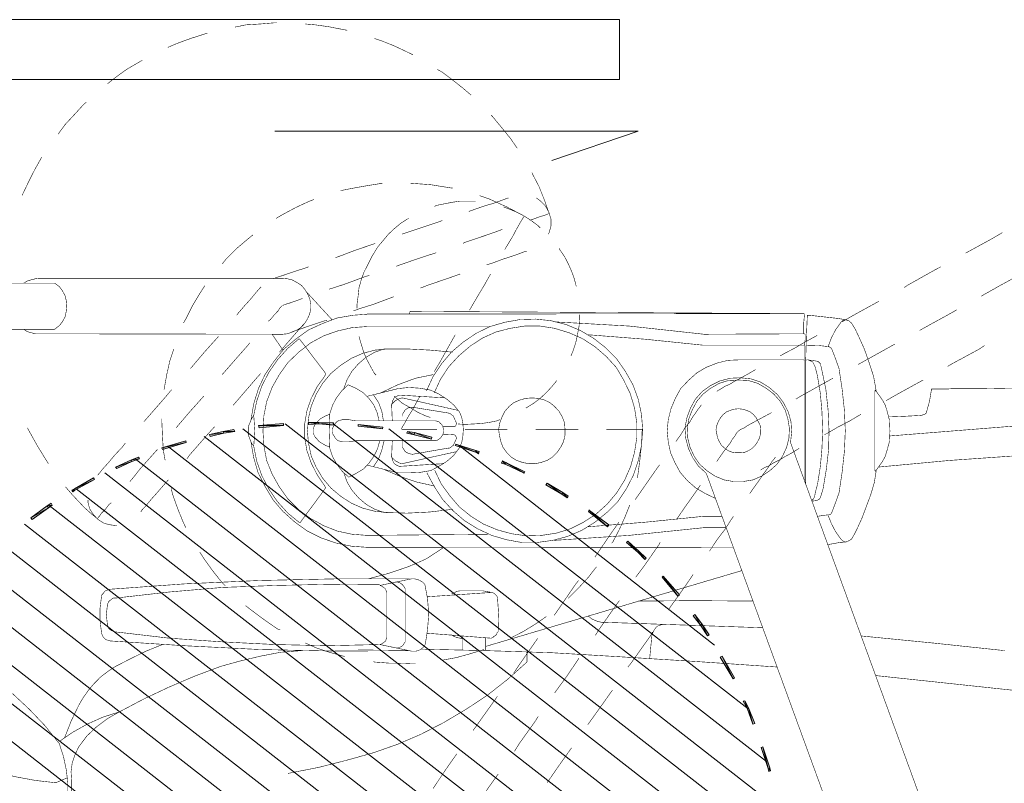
# Model space of a CAD drawing. Header units: centimetres. Extents: x 690840 to 714026, y 27673 to 40762.
# Tile 18 of 162: x 694280 to 694385, y 38391 to 38472. Entities that reach past the tile are written whole.
import ezdxf

# ---------------------------------------------------------------- set-up
doc = ezdxf.new("R2010")
doc.units = ezdxf.units.CM
doc.layers.add('H', color=7, linetype='Continuous')
doc.layers.add('Przekrojowa', color=253, linetype='Continuous', lineweight=25)
doc.layers.add('S3_drzwi_istniejące', color=7, linetype='Continuous', lineweight=0)

# ---------------------------------------------------------------- blocks, each defined once
blk = doc.blocks.new('zw$EDF5')
at = {"layer": 'H', "linetype": 'Continuous', "lineweight": 0}
for points in [[(52.03, 189.23), (50.75, 190.96), (50.92, 191.08), (52.2, 189.35), (52.48, 188.94), (52.32, 188.82)], [(53.88, 186.39), (53.71, 186.63), (53.88, 186.75), (54.05, 186.46), (55.2, 184.44), (55.03, 184.32)], [(56.94, 180.33), (56.19, 181.96), (56.36, 182.06), (57.1, 180.4), (57.39, 179.66), (57.22, 179.54)], [(58.96, 174.56), (58.21, 177.11), (58.38, 177.18), (59.12, 174.63)], [(59.94, 170.59), (59.58, 172.03), (59.82, 172.08), (60.35, 169.48), (60.11, 169.43)], [(60.73, 164.24), (60.52, 166.83), (60.73, 166.88), (60.98, 164.24)], [(60.81, 158.92), (60.93, 160.49), (60.86, 161.57), (61.1, 161.57), (61.1, 160.49), (61.02, 158.92)], [(60.57, 153.68), (60.4, 153.73), (60.69, 156.32), (60.86, 156.32)], [(59.77, 150.38), (59.94, 151.13), (60.11, 151.08), (59.99, 150.31), (59.53, 148.48), (59.29, 148.53)], [(57.92, 143.86), (58.6, 145.98), (58.79, 145.93), (58.09, 143.79), (57.97, 143.45), (57.73, 143.5)], [(56.65, 140.69), (56.77, 141.07), (56.98, 140.98), (56.81, 140.62), (55.83, 138.6), (55.66, 138.67)], [(53.47, 134.68), (54.46, 136.36), (54.63, 136.24), (53.64, 134.56), (53.23, 133.98), (53.06, 134.1)], [(50.01, 129.82), (51.62, 131.86), (51.74, 131.74), (50.18, 129.65)], [(47.29, 126.59), (48.32, 127.8), (48.44, 127.63), (47.41, 126.47), (46.66, 125.73), (46.54, 125.85)], [(42.62, 122.31), (44.64, 124), (44.74, 123.88), (42.79, 122.14)], [(39.57, 119.95), (40.53, 120.7), (40.65, 120.53), (39.66, 119.79), (38.51, 119.04), (38.39, 119.21)], [(33.84, 116.49), (36.15, 117.81), (36.27, 117.65), (33.96, 116.32)], [(30.72, 115), (31.49, 115.39), (31.53, 115.22), (30.79, 114.81), (29.1, 114.18), (29.06, 114.35)], [(24.32, 112.74), (26.58, 113.48), (26.63, 113.32), (24.37, 112.57), (24.08, 112.5), (24.03, 112.69)]]:
    blk.add_hatch(color=8, dxfattribs=at).paths.add_polyline_path(points)
at = {"layer": 'H', "color": 8, "lineweight": 0}
for p, q in [((35.84, 204.24), (-35.67, 112.4)), ((38.56, 202.58), (-35.26, 107.78)), ((41.16, 200.73), (-34.18, 103.98)), ((43.63, 198.75), (-32.74, 100.69)), ((45.94, 196.57), (-30.93, 97.85)), ((48.2, 194.26), (-28.86, 95.32)), ((50.27, 191.78), (-26.55, 93.18)), ((52.24, 189.13), (-23.96, 91.28)), ((54.02, 186.29), (-21.12, 89.77)), ((55.71, 183.24), (-18.02, 88.61)), ((57.2, 179.99), (-14.6, 87.82)), ((58.47, 176.48), (-10.8, 87.53)), ((59.58, 172.68), (-6.52, 87.87)), ((60.37, 168.57), (15.59, 111.08)), ((60.9, 164.07), (20.09, 111.7)), ((60.95, 158.99), (25.06, 112.93)), ((60.37, 153.05), (30.64, 114.88)), ((58.6, 145.6), (37.4, 118.46))]:
    blk.add_line(p, q, dxfattribs=at)
at = {"layer": 'H', "color": 8, "lineweight": 0, "const_width": 0.0573}
for points in [[(75.86, 188.56), (75.86, 220.11)], [(70.96, 188.56), (70.96, 218.58)], [(24.58, 196.85), (23.96, 194.79), (23.43, 192.69), (23.04, 190.58)], [(26.96, 188.07), (28.86, 189.59), (30.6, 191.25), (32.28, 193.05)], [(60.49, 191.44), (60.33, 191.37), (58.55, 190.38), (56.69, 189.23)], [(70.96, 191.83), (70.72, 191.49), (70.6, 191.08)], [(76.2, 191.08), (76.08, 191.49), (75.86, 191.83)], [(85.32, 191.95), (85.2, 191.95)], [(87.92, 190.67), (86.64, 191.32), (85.32, 191.95)], [(23.04, 190.58), (22.8, 188.44), (23.33, 187.21)], [(70.6, 191.08), (70.48, 190.62)], [(70.48, 190.62), (70.48, 190.22)], [(76.37, 190.22), (76.32, 190.62), (76.2, 191.08)], [(89.24, 189.93), (87.92, 190.67)], [(70.48, 190.22), (70.43, 164.31)], [(76.37, 190.22), (76.37, 164.31)], [(70.96, 188.56), (71.34, 188.07)], [(75.05, 187.74), (75.5, 188.07), (75.86, 188.56)], [(22.8, 187.16), (24.2, 187.33)], [(24.2, 187.33), (25.57, 187.62)], [(25.57, 187.62), (26.96, 188.07)], [(27.18, 188.07), (28.17, 186.63), (29.03, 185.09), (29.78, 183.41), (30.31, 181.72)], [(27.59, 187.5), (29.32, 186.82)], [(54.22, 187.4), (53.4, 186.7), (52, 185.38), (51.38, 184.68), (50.85, 184.03)], [(71.34, 188.07), (71.75, 187.74), (72.28, 187.45), (72.86, 187.33), (73.44, 187.28), (74.01, 187.33)], [(74.01, 187.33), (74.52, 187.45)], [(74.52, 187.45), (75.05, 187.74)], [(94.84, 185.48), (93.76, 186.46), (92.7, 187.45), (91.67, 188.2)], [(-0.87, 186.75), (22.97, 186.75)], [(-0.7, 187.16), (22.8, 187.16)], [(25.74, 186.41), (24.87, 186.7), (23.96, 186.82), (22.97, 186.75)], [(26.6, 186.01), (25.74, 186.41)], [(29.32, 186.82), (31.01, 186.01), (31.8, 185.55), (32.62, 184.97), (33.31, 184.39), (34.01, 183.7)], [(27.76, 185.14), (26.6, 186.01)], [(28.74, 184.11), (27.76, 185.14)], [(95.08, 185.19), (94.84, 185.48)], [(30.31, 181.72), (29.61, 182.95), (28.74, 184.11)], [(51.26, 184.44), (50.75, 183.94)], [(51.91, 184.85), (51.26, 184.44)], [(52.58, 185.02), (51.91, 184.85)], [(52.82, 185.02), (52.58, 185.02)], [(34.01, 183.7), (34.59, 182.95)], [(38.1, 183.24), (37.98, 183.07), (37.93, 182.88)], [(38.22, 183.36), (38.1, 183.24)], [(38.73, 183.58), (38.56, 183.53), (38.39, 183.46), (38.22, 183.36)], [(42.6, 183.58), (41.32, 183.74), (40, 183.74), (38.73, 183.58)], [(41.73, 182.95), (40.65, 183.07), (39.54, 182.95)], [(42.77, 183.53), (42.6, 183.58)], [(42.89, 183.41), (42.77, 183.53)], [(43.06, 183.29), (42.89, 183.41)], [(43.18, 183.17), (43.06, 183.29)], [(43.35, 182.66), (43.3, 182.83), (43.25, 183), (43.18, 183.17)], [(50.34, 183.29), (50.18, 182.59)], [(50.75, 183.94), (50.34, 183.29)], [(50.85, 184.03), (51.09, 183.82)], [(51.09, 183.82), (51.43, 183.58)], [(51.43, 183.58), (51.84, 183.17), (52.36, 182.78), (52.53, 182.54)], [(55.66, 183.82), (55.47, 183.99)], [(56.17, 183.41), (55.66, 183.82)], [(56.81, 182.83), (56.17, 183.41)], [(34.59, 182.95), (35.09, 182.21)], [(35.09, 182.21), (35.96, 180.52)], [(37.93, 182.88), (37.86, 182.66), (37.35, 174.75)], [(38.92, 182.42), (38.85, 182.25), (38.8, 182.08), (38.8, 181.92)], [(38.97, 182.54), (38.92, 182.42)], [(39.09, 182.71), (38.97, 182.54)], [(39.21, 182.83), (39.09, 182.71)], [(39.54, 182.95), (39.38, 182.88), (39.21, 182.83)], [(41.9, 182.88), (41.73, 182.95)], [(42.14, 182.71), (42.02, 182.83), (41.9, 182.88)], [(42.26, 182.54), (42.14, 182.71)], [(42.38, 182.42), (42.26, 182.54)], [(42.43, 182.25), (42.38, 182.42)], [(43.06, 176.36), (42.43, 181.92), (42.43, 182.08), (42.43, 182.25)], [(44.45, 158.83), (44.28, 166.79), (43.92, 174.75), (43.35, 182.66)], [(50.18, 182.59), (50.1, 181.96)], [(58.88, 181.05), (58.43, 181.39), (57.56, 182.21), (56.81, 182.83)], [(99.53, 179.25), (99.29, 179.66), (98.55, 180.93), (97.68, 182.13), (97.03, 182.95)], [(34.11, 173.71), (32.95, 176.43), (31.7, 179.08), (30.31, 181.72)], [(38.8, 181.92), (38.15, 176.36)], [(35.96, 180.52), (36.78, 178.84)], [(54.79, 180.57), (55.18, 180.23)], [(55.18, 180.23), (56.12, 179.49), (58.02, 177.8)], [(51.55, 179.41), (51.72, 179.32), (52.24, 178.84), (52.87, 178.33), (53.64, 177.64)], [(61.53, 178.74), (61.14, 179.08)], [(36.78, 178.84), (37.48, 177.11)], [(58.02, 177.8), (58.19, 177.64)], [(63.84, 176.72), (61.53, 178.74)], [(53.64, 177.64), (54.51, 176.89), (54.96, 176.48)], [(58.07, 177.01), (57.03, 176.82)], [(61.31, 177.18), (59.7, 177.11), (58.07, 177.01)], [(61.48, 177.18), (61.31, 177.18)], [(68.87, 175.9), (67.66, 176.31), (66.15, 176.65), (64.54, 176.94)], [(38.15, 176.36), (37.76, 170.76), (37.48, 165.18), (37.35, 159.57), (37.48, 154.02)], [(43.83, 154.02), (43.87, 159.57), (43.75, 165.18), (43.54, 170.76), (43.06, 176.36)], [(53.4, 176.02), (51.91, 175.49)], [(54.1, 176.19), (53.4, 176.02)], [(64.54, 176.14), (63.84, 176.72)], [(101.31, 175.57), (100.9, 176.53)], [(37.35, 174.75), (36.95, 166.79), (36.78, 158.83)], [(50.51, 174.92), (49.89, 174.63)], [(51.91, 175.49), (50.51, 174.92)], [(60.49, 175.66), (62.18, 174.22), (63.84, 172.73)], [(72.04, 174.63), (71.63, 174.87)], [(101.84, 174.12), (101.31, 175.57)], [(35.74, 168.81), (35.17, 170.88), (34.11, 173.71)], [(57.2, 174.51), (57.61, 174.22)], [(57.61, 174.22), (59.92, 172.2)], [(68.58, 172.61), (66.8, 174.12)], [(74.76, 173.14), (73.44, 173.93), (72.04, 174.63)], [(102.3, 172.68), (101.84, 174.12)], [(47.29, 173.14), (46.47, 172.61), (45.27, 171.74), (44.04, 170.76), (43.71, 170.42)], [(69.68, 171.62), (68.58, 172.61)], [(75.58, 172.61), (74.76, 173.14)], [(102.42, 172.32), (102.3, 172.68)], [(59.92, 172.2), (60.61, 171.57)], [(70.19, 171.16), (69.68, 171.62)], [(66.15, 170.76), (66.34, 170.59)], [(66.34, 170.59), (68.24, 168.93), (69.11, 168.16)], [(80.48, 168.11), (79.5, 169.27), (78.39, 170.37), (77.89, 170.76)], [(62.88, 169.6), (64.61, 168.11), (65.76, 167.12)], [(36.66, 164.53), (36.25, 166.67), (35.74, 168.81)], [(75.38, 166.71), (75.1, 166.96), (74.71, 167.29), (74.13, 167.77), (73.44, 168.4), (72.62, 169.1), (72.45, 169.22)], [(103.5, 164.94), (103.5, 165.27), (103.38, 166.71), (103.29, 168.23), (103.05, 169.39)], [(41.61, 168.28), (40.94, 167.41), (40, 166.14)], [(57.32, 167.41), (55.76, 166.96), (54.27, 166.21), (52.82, 165.34)], [(58.55, 167.41), (56.91, 167.08)], [(58.93, 167.7), (57.32, 167.41)], [(61.82, 167.41), (61.43, 167.65), (61.02, 167.82), (60.61, 167.99), (60.16, 167.99), (59.75, 167.99), (59.29, 167.82), (58.88, 167.65), (58.55, 167.41)], [(58.55, 167.41), (60.16, 167.29)], [(60.16, 167.29), (61.82, 167.41)], [(72.57, 155.17), (72.45, 156.85), (72.16, 158.54), (71.58, 160.08), (70.89, 161.59), (69.9, 162.96), (68.82, 164.24), (67.54, 165.27), (66.15, 166.21), (64.66, 166.91), (63.05, 167.41), (61.36, 167.7)], [(69.97, 162.58), (68.94, 163.78), (67.71, 164.89), (66.39, 165.8), (64.94, 166.55), (63.38, 167.08), (61.82, 167.41)], [(69.11, 168.16), (69.52, 167.82)], [(80.99, 167.49), (80.48, 168.11)], [(55.42, 166.55), (53.98, 165.8), (52.65, 164.89), (51.43, 163.78), (50.39, 162.51)], [(56.91, 167.08), (55.42, 166.55)], [(58.6, 166.33), (57.03, 166.04)], [(60.16, 166.43), (58.6, 166.33)], [(61.77, 166.33), (60.16, 166.43)], [(64.78, 165.46), (63.26, 166.04), (61.77, 166.33)], [(65.76, 167.12), (66.27, 166.67)], [(75.46, 166.62), (75.38, 166.71)], [(40, 166.14), (39.14, 164.89), (39.02, 164.6)], [(52.82, 165.34), (51.62, 164.31), (50.47, 163.03), (49.53, 161.71)], [(55.59, 165.46), (54.22, 164.69), (52.94, 163.78)], [(57.03, 166.04), (55.59, 165.46)], [(70.26, 159.98), (69.52, 161.35), (68.53, 162.63), (67.42, 163.78), (66.15, 164.69), (64.78, 165.46)], [(70.43, 165.46), (68.75, 164.31)], [(71.82, 165.85), (71.99, 165.63), (72.5, 165.22), (72.91, 164.82)], [(76.37, 165.22), (76.32, 165.34)], [(36.83, 162.34), (36.66, 164.53)], [(68.53, 164.69), (68.7, 164.53), (69.52, 163.83), (70.19, 163.25)], [(70.43, 164.36), (70.48, 163.83), (70.67, 163.32), (70.89, 162.79), (71.18, 162.34), (71.58, 162), (72.04, 161.71), (72.57, 161.47), (73.15, 161.35)], [(72.91, 164.82), (73.27, 164.6), (73.44, 164.41)], [(73.48, 164.36), (73.6, 164.07), (73.72, 163.66), (73.89, 163.16), (74.13, 162.51), (74.23, 162.22)], [(76.32, 163.83), (76.37, 164.36)], [(77.6, 161.59), (77.52, 161.76), (77.19, 162.79), (76.9, 163.66), (76.66, 164.36), (76.49, 164.89), (76.37, 165.22)], [(83.13, 164.36), (82.72, 165.06)], [(84.52, 161.59), (83.88, 162.96), (83.13, 164.36)], [(23.79, 163.78), (24.42, 160.56), (25.23, 157.38), (25.98, 154.71)], [(52.94, 163.78), (51.79, 162.63)], [(70.19, 163.25), (70.77, 162.75)], [(70.67, 163.37), (70.72, 163.25)], [(70.72, 163.25), (70.84, 162.91), (71.01, 162.39), (71.25, 161.71), (71.54, 160.85)], [(73.65, 161.35), (74.23, 161.47), (74.76, 161.71), (75.22, 162), (75.62, 162.34), (75.91, 162.79), (76.2, 163.32)], [(76.2, 163.32), (76.32, 163.83)], [(51.79, 162.63), (50.85, 161.35), (50.1, 159.98)], [(50.39, 162.51), (53.98, 159.86)], [(69.97, 162.58), (66.39, 159.86)], [(70.77, 162.75), (71.18, 162.39)], [(71.18, 162.39), (71.42, 162.17), (71.54, 162.1)], [(37.64, 161.93), (37.11, 160.73)], [(49.53, 161.71), (48.78, 160.2)], [(57.49, 161.3), (56.29, 160.77), (55.13, 160.08), (54.1, 159.21), (53.23, 158.18), (52.48, 157.02), (51.96, 155.82), (51.62, 154.5), (51.5, 153.15)], [(56.74, 161.3), (55.47, 160.65)], [(58.07, 161.76), (56.74, 161.3)], [(58.84, 161.59), (57.49, 161.3)], [(59.46, 162), (58.07, 161.76)], [(61.53, 161.59), (60.16, 161.71), (58.84, 161.59)], [(60.9, 162), (59.46, 162)], [(62.3, 161.76), (60.9, 162)], [(64.08, 160.77), (62.8, 161.3), (61.53, 161.59)], [(63.62, 161.3), (62.3, 161.76)], [(64.9, 160.65), (63.62, 161.3)], [(74.88, 161.76), (71.99, 159.11)], [(73.15, 161.35), (73.65, 161.35)], [(84.74, 161.01), (84.52, 161.59)], [(103.09, 159.45), (103.29, 160.89), (103.38, 161.93)], [(37.11, 160.73), (36.61, 159.21), (36.2, 157.72)], [(48.78, 160.2), (48.25, 158.63), (47.92, 157.02), (47.8, 155.36)], [(55.47, 160.65), (54.31, 159.86), (54.14, 159.79), (53.98, 159.86)], [(59.41, 160.77), (59.05, 160.49), (58.84, 160.15), (58.6, 159.74), (58.47, 159.33)], [(59.51, 160.89), (59.34, 160.73)], [(59.75, 161.01), (59.51, 160.89)], [(60.37, 161.06), (60.16, 161.06), (59.92, 161.06), (59.75, 161.01)], [(60.86, 160.89), (60.61, 161.01), (60.37, 161.06)], [(61.02, 160.77), (60.86, 160.89)], [(61.43, 160.36), (61.02, 160.77)], [(61.94, 159.33), (61.72, 159.86), (61.43, 160.36)], [(68.87, 153.15), (68.75, 154.5), (68.41, 155.82), (67.88, 157.02), (67.13, 158.18), (66.27, 159.21), (65.23, 160.08), (64.08, 160.77)], [(65.98, 159.86), (64.9, 160.65)], [(71.54, 160.85), (71.87, 159.86), (71.92, 159.62)], [(50.1, 159.98), (49.53, 158.54), (49.19, 156.97)], [(58.31, 159.33), (57.44, 159.04), (56.62, 158.58)], [(60.16, 159.4), (58.31, 159.33)], [(59.63, 158.87), (59.8, 158.99)], [(59.8, 158.99), (60.04, 159.04), (60.33, 159.04)], [(60.57, 158.99), (60.33, 159.04), (60.09, 159.04)], [(62.88, 159.04), (62.01, 159.33), (60.16, 159.4)], [(60.73, 158.87), (60.57, 158.99)], [(64.42, 158.06), (63.67, 158.63), (62.88, 159.04)], [(66.22, 159.79), (65.98, 159.86)], [(66.39, 159.86), (66.22, 159.79)], [(71.13, 156.97), (70.77, 158.54), (70.26, 159.98)], [(75.22, 159.4), (75.38, 158.87)], [(102.71, 157.48), (102.81, 158.01), (103.09, 159.45)], [(36.78, 158.83), (36.83, 150.84)], [(44.45, 150.84), (44.45, 158.83)], [(55.88, 158.01), (55.25, 157.31)], [(56.62, 158.58), (55.88, 158.01)], [(59, 157.96), (59.05, 158.18), (59.12, 158.42)], [(59, 157.26), (59, 157.96)], [(59.12, 158.42), (59.22, 158.58), (59.41, 158.75)], [(59.41, 158.75), (59.63, 158.87)], [(60.95, 158.75), (60.73, 158.87)], [(61.24, 158.42), (61.14, 158.58), (60.95, 158.75)], [(61.36, 157.96), (61.31, 158.18), (61.24, 158.42)], [(61.36, 157.26), (61.36, 157.96)], [(65.06, 157.38), (64.42, 158.06)], [(75.38, 158.87), (75.74, 157.77)], [(80.07, 154.5), (79.33, 156.69), (78.8, 158.06), (78.56, 158.75)], [(85.9, 157.09), (85.68, 158.18)], [(49.19, 156.97), (49.07, 155.36)], [(54.72, 157.48), (53.86, 156.97), (53.06, 156.28), (52.36, 155.46), (51.84, 154.54)], [(55.71, 157.84), (54.72, 157.48)], [(55.25, 157.31), (55.66, 156.52), (56.12, 155.75)], [(59, 157.31), (59.12, 156.61)], [(61.24, 156.61), (61.36, 157.31)], [(65.64, 157.48), (64.66, 157.84)], [(64.7, 156.57), (65.06, 157.38)], [(68.53, 154.54), (68, 155.46), (67.3, 156.28), (66.51, 156.97), (65.64, 157.48)], [(71.25, 155.36), (71.13, 156.97)], [(75.74, 157.77), (76.61, 155.41), (76.66, 155.12)], [(86.18, 155.53), (85.9, 157.09)], [(36.99, 156.32), (36.99, 154.71)], [(59.12, 156.61), (59.12, 148.31)], [(61.24, 148.31), (61.24, 156.61)], [(62.93, 154.66), (63.62, 155.17), (64.25, 155.82), (64.7, 156.57)], [(70.19, 156.23), (69.39, 155.99), (68.58, 155.75), (67.78, 155.41), (67.01, 155), (66.27, 154.59), (66.1, 154.42)], [(72.91, 156.81), (73.15, 156.16)], [(73.15, 156.16), (73.6, 154.71), (74.42, 152.52)], [(73.6, 156.44), (73.19, 156.44)], [(75.34, 156.23), (74.47, 156.32), (73.6, 156.44)], [(76.2, 155.99), (75.34, 156.23)], [(77.02, 155.7), (76.2, 155.99)], [(44.45, 155.24), (45.03, 153.1), (45.73, 151.03)], [(47.75, 116.49), (47.8, 155.36)], [(49.07, 155.36), (49.19, 142.54)], [(56.53, 155.36), (55.71, 152.07)], [(56.12, 155.75), (56.74, 155.17), (57.44, 154.66)], [(63.84, 155.36), (64.66, 152.07)], [(71.25, 155.36), (71.25, 142.25)], [(72.57, 155.36), (72.62, 108.99)], [(78.63, 154.88), (77.81, 155.29), (77.02, 155.7)], [(78.75, 154.83), (78.63, 154.88)], [(78.92, 154.71), (78.75, 154.83)], [(86.43, 153.73), (86.43, 153.97), (86.18, 155.53)], [(25.98, 154.71), (26.89, 152.11), (27.95, 149.64)], [(35.67, 154.71), (35.62, 154.59), (35.5, 152.98)], [(37.48, 154.02), (36.78, 150.67)], [(37.48, 154.02), (37.52, 153.85), (37.64, 153.68), (37.76, 153.51)], [(43.47, 153.51), (43.59, 153.68), (43.71, 153.85), (43.75, 154.02)], [(44.45, 150.67), (43.75, 154.02)], [(51.84, 154.54), (51.5, 153.56), (51.43, 151.13), (51.55, 148.72), (51.84, 146.29)], [(56.33, 154.71), (57.2, 154.14)], [(57.2, 154.14), (58.14, 153.8), (59.12, 153.56)], [(57.44, 154.66), (58.26, 154.26), (59.12, 154.02)], [(61.24, 154.09), (62.11, 154.3)], [(61.24, 153.63), (62.23, 153.8), (63.17, 154.14)], [(62.11, 154.3), (62.93, 154.66)], [(63.17, 154.14), (64.03, 154.71)], [(65.76, 150.21), (65.06, 152.11), (64.2, 153.92)], [(68.53, 146.29), (68.75, 148.72), (68.87, 151.13), (68.87, 153.56), (68.53, 154.54)], [(79.67, 154.26), (78.92, 154.71)], [(82.67, 151.08), (82.22, 151.78), (81.64, 152.48), (81.06, 153.1), (80.36, 153.68), (79.67, 154.26)], [(101.07, 152.52), (101.6, 153.85), (101.84, 154.59)], [(35.5, 152.98), (35.5, 152.11)], [(37.76, 153.51), (37.86, 153.39)], [(37.86, 153.39), (38.05, 153.34), (38.22, 153.27)], [(38.22, 153.27), (43.01, 153.27)], [(43.01, 153.27), (43.18, 153.34), (43.35, 153.39)], [(43.35, 153.39), (43.47, 153.51)], [(56.05, 153.51), (55.3, 151.78)], [(57.2, 152.57), (57.39, 152.76), (57.2, 152.69), (57.03, 152.69)], [(57.39, 152.76), (59.12, 152.69)], [(62.97, 152.76), (61.24, 152.69)], [(63.5, 152.57), (63.33, 152.69), (63.17, 152.69), (62.97, 152.76), (63.17, 152.57)], [(35.5, 152.11), (35.46, 151.71)], [(35.46, 151.71), (35.46, 151.61), (35.46, 151.49)], [(37.11, 152.24), (37.11, 152.07), (37.19, 151.9)], [(37.19, 151.9), (37.23, 151.78)], [(37.23, 151.78), (37.35, 151.61)], [(43.42, 151.32), (43.59, 151.42), (43.75, 151.54), (43.92, 151.71), (44.04, 151.9)], [(44.04, 151.9), (44.11, 152.11)], [(44.11, 152.11), (44.11, 152.36)], [(55.3, 151.78), (54.72, 150.05)], [(55.71, 152.07), (55.71, 150.91), (55.76, 149.76), (55.95, 148.6)], [(56.45, 152.07), (56.41, 151.95)], [(56.41, 151.95), (56.41, 151.78)], [(56.69, 147.21), (56.41, 151.78)], [(56.62, 152.4), (56.53, 152.24), (56.45, 152.07)], [(56.74, 152.52), (56.62, 152.4)], [(56.69, 151.61), (56.74, 151.9)], [(56.74, 151.9), (56.86, 152.11), (56.98, 152.36), (57.2, 152.57)], [(56.91, 152.57), (56.74, 152.52)], [(57.03, 152.69), (56.91, 152.57)], [(60.33, 151.49), (60.33, 151.71)], [(60.61, 151.61), (60.37, 151.71)], [(63.84, 152.48), (63.67, 152.28), (63.09, 151.61), (62.64, 150.79)], [(63.17, 152.57), (63.38, 152.36), (63.5, 152.11), (63.62, 151.9)], [(63.74, 152.4), (63.62, 152.52), (63.5, 152.57)], [(63.62, 151.9), (63.67, 151.61)], [(63.67, 147.04), (63.96, 151.78)], [(63.91, 152.07), (63.84, 152.24), (63.74, 152.4)], [(63.96, 151.95), (63.91, 152.07)], [(63.96, 151.78), (63.96, 151.95)], [(64.49, 148.6), (64.7, 149.76), (64.78, 150.91), (64.66, 152.07)], [(77.65, 152.28), (78.39, 150.17), (79.09, 148.03)], [(82.5, 147.38), (82.31, 147.91), (81.35, 150.79), (81.06, 151.66)], [(100.11, 150.5), (100.45, 151.2), (101.07, 152.52)], [(35.46, 151.49), (35.5, 150.67)], [(35.5, 150.67), (35.5, 150.21)], [(36.78, 150.67), (36.78, 150.38)], [(37.35, 151.61), (37.48, 151.49)], [(37.48, 151.49), (37.64, 151.42)], [(37.64, 151.42), (37.76, 151.32)], [(37.76, 151.32), (37.93, 151.32)], [(37.93, 151.32), (43.42, 151.32)], [(44.11, 149.47), (44.28, 149.76), (44.4, 150.05), (44.45, 150.33), (44.45, 150.67)], [(45.73, 151.03), (46.14, 150.05), (46.59, 149.06), (47.75, 147.28)], [(56.69, 151.61), (57.97, 145.84)], [(57.73, 150.79), (57.68, 150.55)], [(58.64, 151.61), (58.47, 151.61), (58.31, 151.54), (58.14, 151.42), (57.97, 151.32), (57.85, 151.13), (57.78, 150.96), (57.73, 150.79)], [(58.64, 151.61), (59.12, 151.61)], [(60.33, 151.13), (60.33, 151.49)], [(60.33, 150.09), (60.33, 150.67), (60.33, 151.13)], [(63.84, 149.76), (63.09, 150.17), (62.4, 150.55), (61.82, 150.91), (61.31, 151.2), (60.9, 151.42), (60.61, 151.61)], [(62.64, 150.79), (62.64, 150.96), (62.52, 151.13), (62.4, 151.32), (62.23, 151.42), (62.06, 151.54), (61.89, 151.61), (61.72, 151.61)], [(62.64, 150.79), (62.18, 150.05), (61.77, 149.18)], [(63.67, 151.61), (62.35, 145.72)], [(62.68, 150.55), (62.64, 150.79)], [(72.57, 150.84), (72.74, 150.84)], [(72.74, 150.84), (72.86, 150.79), (72.62, 108.99)], [(82.72, 150.96), (82.67, 151.08)], [(85.97, 146.46), (86.31, 148.6), (86.47, 150.74)], [(27.95, 149.64), (29.2, 147.21)], [(36.78, 150.38), (36.78, 150.17), (36.83, 149.93), (36.95, 149.69), (37.11, 149.47)], [(36.83, 142.71), (36.99, 149.64)], [(54.72, 150.05), (54.31, 148.19)], [(57.68, 150.55), (58.35, 146.7)], [(60.33, 147.95), (60.33, 148.6), (60.33, 149.4), (60.33, 150.09)], [(62.68, 150.55), (62.06, 146.7)], [(66.15, 148.31), (65.76, 150.21)], [(75.34, 149.69), (75.67, 148.82)], [(37.11, 149.47), (37.28, 149.3)], [(37.28, 149.3), (37.52, 149.18)], [(37.52, 149.18), (39.09, 148.94)], [(38.15, 142.18), (38.68, 149.01)], [(39.09, 148.94), (40.7, 148.82), (42.31, 148.94), (43.87, 149.23), (44.11, 149.47)], [(42.55, 149.01), (43.01, 142.13)], [(55.71, 149.01), (54.27, 148.24), (52.87, 147.33), (51.67, 146.22), (50.63, 145.02)], [(55.95, 148.6), (56.41, 147.74)], [(61.77, 149.18), (61.6, 148.65)], [(64.08, 147.74), (64.49, 148.6)], [(71.25, 142.3), (70.55, 143.74), (69.61, 145.14), (68.53, 146.41), (67.3, 147.45), (65.93, 148.36), (64.42, 149.06)], [(75.67, 148.82), (76.66, 145.93), (76.83, 145.48)], [(22.8, 147.95), (22.18, 148.36)], [(25.86, 145.84), (25.06, 146.41), (23.91, 147.21), (22.8, 147.95)], [(54.55, 147.5), (53.28, 146.58)], [(56, 148.19), (54.55, 147.5)], [(56.41, 147.74), (56.91, 146.92)], [(59.12, 148.31), (59.12, 148.07), (59.17, 147.91), (59.29, 147.74), (59.41, 147.57), (59.58, 147.45), (59.75, 147.33), (59.92, 147.28), (60.09, 147.21)], [(60.86, 147.45), (60.95, 147.57)], [(60.95, 147.57), (61.14, 147.74), (61.19, 147.91)], [(61.19, 147.91), (61.24, 148.15)], [(61.24, 148.15), (61.24, 148.31)], [(63.55, 146.92), (64.08, 147.74)], [(65.64, 147.57), (64.2, 148.24)], [(68.12, 145.64), (66.97, 146.7), (65.64, 147.57)], [(70.38, 146), (69.56, 146.46), (67.49, 147.62), (66.44, 148.24)], [(84.28, 147.16), (84.12, 147.95), (84, 148.24)], [(98.31, 147.45), (98.55, 147.91)], [(29.2, 147.21), (30.6, 144.85), (32.09, 142.59), (33.77, 140.45), (35.62, 138.38)], [(35.84, 147.28), (36.08, 145.93), (36.49, 144.44)], [(53.28, 146.58), (52.08, 145.55), (51.09, 144.32)], [(56.91, 146.92), (57.56, 146.17), (58.31, 145.6), (58.93, 145.31), (59.63, 145.19)], [(58.31, 146.75), (58.35, 146.58)], [(58.35, 146.58), (58.43, 146.46), (58.55, 146.34), (58.6, 146.22)], [(59.8, 146.22), (59.75, 147.33)], [(60.09, 147.21), (60.33, 147.21)], [(60.09, 147.21), (60.28, 147.21)], [(60.28, 147.21), (60.49, 147.28)], [(60.49, 147.28), (60.66, 147.33), (60.86, 147.45)], [(60.61, 146.22), (60.61, 147.33)], [(61.77, 146.22), (61.82, 146.34), (61.94, 146.46), (62.01, 146.58)], [(62.01, 146.58), (62.06, 146.75)], [(62.18, 145.55), (62.93, 146.17), (63.55, 146.92)], [(84.57, 145.48), (84.45, 146.29), (84.28, 147.16)], [(85.97, 146.29), (85.97, 146.46)], [(96.57, 145.19), (97.44, 146.29), (98.31, 147.45)], [(38.15, 145.48), (38.1, 145.19)], [(38.22, 145.84), (38.15, 145.48)], [(38.51, 146.41), (38.34, 146.12), (38.22, 145.84)], [(43.13, 145.84), (42.96, 146.12), (42.84, 146.41)], [(43.18, 145.48), (43.13, 145.84)], [(43.18, 145.19), (43.18, 145.48)], [(58.6, 146.22), (59.34, 145.88), (59.46, 145.88)], [(59.46, 145.88), (59.58, 145.93), (59.7, 146), (59.75, 146.12), (59.8, 146.22)], [(61.02, 145.88), (60.9, 145.88), (60.78, 145.93), (60.66, 146), (60.61, 146.12), (60.61, 146.22)], [(60.9, 145.72), (60.86, 144.97), (60.9, 144.11), (60.95, 143.24), (61.07, 142.37), (61.24, 141.56), (61.36, 141.27)], [(60.95, 145.19), (61.6, 145.31), (62.18, 145.55)], [(61.77, 146.22), (61.02, 145.88)], [(69.15, 144.44), (68.12, 145.64)], [(84.57, 143.82), (84.57, 144.61), (84.57, 145.48)], [(36.49, 144.44), (36.95, 142.95)], [(36.9, 145.19), (38.39, 145.19)], [(43.01, 142.13), (43.18, 143.05), (43.18, 145.19)], [(50.63, 145.02), (49.77, 143.62)], [(59.63, 145.19), (60.33, 145.14)], [(60.33, 145.14), (60.95, 145.19)], [(60.33, 143.62), (60.33, 144.97)], [(70.02, 143.12), (69.15, 144.44)], [(76.83, 142.25), (75.79, 142.83), (73.77, 144.03), (72.98, 144.49)], [(80.07, 145.19), (80.19, 144.97), (80.99, 142.59)], [(83.66, 144.03), (83.47, 144.56)], [(95.83, 144.32), (96.57, 145.19)], [(23.72, 141.44), (22.35, 142.42), (20.21, 143.91), (20.04, 144.03)], [(31.99, 141.51), (30.07, 142.88), (28.34, 144.11)], [(49.77, 143.62), (49.07, 142.13)], [(51.09, 144.32), (50.27, 143)], [(60.33, 140.45), (60.33, 141.31), (60.33, 143.62)], [(84.33, 141.96), (84.04, 142.95), (83.66, 144.03)], [(84.81, 142.42), (85.15, 143.41)], [(36.2, 128.86), (36.61, 135.78), (36.83, 142.71)], [(36.9, 142.76), (38.22, 142.76)], [(37.28, 142.76), (45.32, 115.58)], [(50.27, 143), (49.65, 141.51)], [(70.67, 141.68), (70.02, 143.12)], [(71.7, 140.74), (71.25, 142.3)], [(77.81, 142.66), (77.98, 142.08)], [(80.99, 142.59), (81.4, 141.44), (81.57, 140.98)], [(83.01, 138.72), (83.95, 140.52), (84.81, 142.42)], [(38.15, 142.18), (38.22, 142.01)], [(38.22, 142.01), (38.34, 141.89)], [(38.34, 141.89), (38.44, 141.72)], [(38.44, 141.72), (38.56, 141.6)], [(38.56, 141.6), (38.73, 141.56)], [(38.73, 141.56), (38.85, 141.44), (40.65, 141.39)], [(40.65, 141.39), (42.43, 141.51), (42.6, 141.56)], [(42.6, 141.56), (42.72, 141.68), (42.84, 141.8)], [(42.84, 141.8), (42.96, 141.96), (43.01, 142.13)], [(49.07, 142.13), (48.61, 140.57)], [(49.65, 141.51), (49.24, 139.99)], [(59.7, 141.31), (59, 141.15), (58.43, 140.93), (57.85, 140.52)], [(61.02, 141.27), (60.33, 141.39), (59.7, 141.31)], [(62.76, 140.28), (62.23, 140.74), (61.65, 141.03), (61.02, 141.27)], [(71.06, 140.16), (70.67, 141.68)], [(77.98, 142.08), (78.39, 140.98), (78.68, 140.06)], [(84.91, 140.35), (84.86, 140.52), (84.62, 141.15), (84.33, 141.96)], [(92.41, 141.1), (93.52, 142.01)], [(93.52, 142.01), (93.69, 142.18)], [(38.15, 140.16), (38.85, 138.79), (39.66, 137.47)], [(48.61, 140.57), (48.32, 138.96)], [(57.85, 140.52), (57.39, 140.06)], [(63.45, 139.13), (63.17, 139.78), (62.76, 140.28)], [(69.97, 132.49), (70.6, 133.93), (71.06, 135.45), (71.3, 136.98), (71.3, 138.62), (71.06, 140.16)], [(71.87, 135.83), (72.04, 137.47), (71.99, 139.13), (71.7, 140.74)], [(80.19, 140.28), (79.43, 140.74)], [(82.89, 138.72), (82.72, 138.84), (82.43, 139.01), (82.02, 139.25), (81.52, 139.53), (80.87, 139.87), (80.19, 140.28)], [(83.42, 139.53), (83.76, 140.35), (83.95, 140.86)], [(90.18, 139.41), (91.26, 140.16), (92.41, 141.1)], [(29.32, 137.51), (26.96, 139.2), (26.15, 139.7)], [(35.5, 139.08), (34.47, 139.78)], [(49.24, 139.99), (49.02, 138.43)], [(57.39, 140.06), (57.03, 139.49), (56.81, 138.84), (56.69, 138.21), (56.69, 137.51), (56.81, 136.89), (57.03, 136.24), (57.39, 135.66)], [(63.62, 138.5), (63.45, 139.13)], [(78.68, 140.06), (78.97, 139.25), (79.21, 138.62)], [(83.01, 138.72), (83.42, 139.53)], [(38.15, 137.23), (35.5, 139.08)], [(35.62, 138.38), (36.66, 138.38)], [(48.32, 138.96), (48.32, 137.27), (48.54, 135.66)], [(49.02, 138.43), (49.07, 136.82)], [(62.59, 138.5), (63.09, 137.68), (63.62, 136.98), (64.2, 136.36), (64.82, 135.78), (65.52, 135.2)], [(63.67, 137.85), (63.62, 138.5)], [(79.21, 138.62), (79.26, 138.38)], [(81.98, 137.23), (82.5, 137.92), (83.01, 138.72)], [(82.55, 138.09), (82.6, 137.85)], [(83.01, 138.72), (82.89, 138.72)], [(29.85, 137.18), (29.32, 137.51)], [(39.66, 137.47), (40.46, 136.31)], [(60.33, 136.6), (60.33, 137.47)], [(63.17, 135.95), (63.45, 136.53), (63.62, 137.18), (63.67, 137.85)], [(81.73, 136.98), (81.98, 137.23)], [(82.6, 137.85), (82.84, 137.23), (83.01, 136.7), (83.13, 136.31)], [(83.25, 136.02), (84.69, 136.53), (86.14, 137.11)], [(84.57, 136.94), (84.91, 137.39)], [(86.14, 137.11), (87.46, 137.8), (87.58, 137.85)], [(22.8, 136.24), (24.54, 135.04)], [(49.07, 136.82), (49.31, 135.25), (49.77, 133.76)], [(60.33, 134.22), (60.33, 136.6)], [(81.06, 136.12), (81.23, 136.02), (81.93, 135.83)], [(82.67, 135.83), (83.42, 136.07), (84.04, 136.41), (84.57, 136.94)], [(83.13, 136.31), (83.25, 136.07)], [(24.54, 135.04), (26.51, 133.64)], [(36.03, 132.85), (34.18, 134.1), (32.33, 135.45)], [(41.16, 135.08), (40.58, 135.49)], [(43.92, 133.19), (41.16, 135.08)], [(48.54, 135.66), (48.95, 134.1), (49.6, 132.56)], [(48.54, 135.49), (49.07, 127.53)], [(57.39, 135.66), (57.85, 135.2)], [(57.85, 135.2), (58.43, 134.8), (59, 134.51), (59.7, 134.34), (60.33, 134.34), (61.02, 134.39), (61.65, 134.63), (62.23, 134.96), (62.76, 135.45)], [(62.76, 135.45), (63.17, 135.95)], [(71.75, 135.49), (71.3, 127.53)], [(71.46, 134.22), (71.87, 135.83)], [(75.5, 133.14), (76.32, 133.35), (77.12, 133.64), (77.93, 134), (78.68, 134.39), (79.38, 134.87), (79.55, 134.96)], [(81.93, 135.83), (82.67, 135.83)], [(42.38, 134), (43.54, 132.85)], [(60.33, 132.94), (60.33, 134.22)], [(70.02, 131.33), (70.84, 132.73), (71.46, 134.22)], [(43.54, 132.85), (44.62, 131.86)], [(44.28, 132.9), (43.92, 133.19)], [(49.77, 133.76), (50.47, 132.37), (51.33, 131.04)], [(68.12, 133.71), (68.7, 133.47), (69.56, 133.19), (70.38, 133.02)], [(70.38, 133.02), (71.25, 132.85)], [(71.25, 132.85), (72.11, 132.78)], [(28.98, 131.91), (30.02, 131.16)], [(40.17, 131.45), (40.53, 131.91)], [(44.62, 131.86), (45.73, 131)], [(49.6, 132.56), (50.47, 131.16)], [(49.98, 131.91), (50.47, 125.8), (51.09, 119.67)], [(69.11, 131.16), (69.97, 132.49)], [(70.38, 131.91), (69.9, 125.8), (69.27, 119.67)], [(72.11, 132.78), (72.5, 132.78)], [(30.02, 131.16), (32.62, 129.31)], [(42.14, 128.57), (41.4, 129.1), (39.02, 130.76), (38.44, 131.12)], [(39.83, 130.42), (39.95, 130.92)], [(39.95, 130.92), (40.17, 131.45)], [(50.47, 128.61), (49.31, 129.43), (46.76, 131.16)], [(50.47, 131.16), (51.5, 129.89), (52.65, 128.73), (54.02, 127.82), (55.47, 127.07), (57.03, 126.55), (58.64, 126.21)], [(51.33, 131.04), (52.41, 129.84)], [(68.07, 129.96), (69.11, 131.16)], [(68.99, 130.01), (70.02, 131.33)], [(39.26, 113.32), (39.83, 129.89)], [(39.83, 129.89), (39.83, 130.42)], [(52.41, 129.84), (53.57, 128.86), (54.96, 127.99)], [(60.33, 127.82), (60.33, 128.52), (60.33, 129.26), (60.33, 129.96)], [(61.89, 126.21), (63.5, 126.55), (65.06, 127.12), (66.51, 127.94), (67.83, 128.86), (68.99, 130.01)], [(65.57, 128.11), (66.92, 128.9), (68.07, 129.96)], [(35.09, 111.82), (35.67, 120.32), (36.2, 128.86)], [(48.25, 129.38), (48.37, 129.26), (49.69, 128.57), (51.09, 127.94)], [(35.09, 127.65), (35.62, 127.24)], [(51.09, 127.94), (52.29, 127.46)], [(54.96, 127.99), (56.41, 127.36)], [(60.33, 127.24), (60.33, 127.82)], [(64.13, 127.41), (65.57, 128.11)], [(35.62, 127.24), (38.39, 125.27), (38.8, 125.05)], [(42.09, 126.59), (42.14, 120.48), (42.09, 114.37)], [(48.08, 124.36), (45.94, 125.85), (44.62, 126.83)], [(49.07, 127.53), (49.89, 119.57)], [(55.18, 125.27), (54.1, 126.02), (52.87, 126.88)], [(55.18, 126.67), (55.54, 126.59), (57.15, 126.38), (58.72, 126.21), (60.33, 126.14)], [(56.41, 127.36), (57.9, 126.95)], [(57.9, 126.95), (59.46, 126.71), (61.02, 126.71), (62.59, 126.95)], [(60.33, 126.14), (60.33, 126.43), (60.33, 126.79), (60.33, 127.24)], [(62.59, 126.95), (64.13, 127.41)], [(71.3, 127.53), (70.43, 119.57)], [(58.64, 126.21), (60.28, 126.09), (61.89, 126.21)], [(39.26, 124.69), (39.02, 124.86), (38.8, 124.98), (38.56, 125.1), (36.03, 125.34)], [(39.42, 124.53), (39.26, 124.69)], [(39.54, 124.28), (39.42, 124.53)], [(56.24, 124.53), (55.18, 125.27)], [(56.57, 124.28), (56.24, 124.53)], [(39.59, 124), (39.54, 124.28)], [(48.32, 124.24), (48.08, 124.36)], [(60.16, 123.49), (59, 123.37), (57.85, 123.13), (56.81, 122.67), (55.76, 122.1)], [(61.36, 123.37), (60.16, 123.49)], [(41.23, 123.32), (43.75, 121.52)], [(52.08, 121.59), (50.75, 122.5)], [(60.49, 121.59), (59.75, 122.05), (59.05, 122.55)], [(62.52, 123.08), (61.36, 123.37)], [(63.62, 122.62), (62.52, 123.08)], [(64.66, 122.05), (63.62, 122.62)], [(43.75, 121.52), (44.91, 120.73)], [(54.43, 119.95), (53.81, 120.36), (52.08, 121.59)], [(55.76, 122.1), (54.89, 121.35), (54.1, 120.44), (53.52, 119.45), (52.99, 118.34)], [(59.41, 121.52), (58.31, 121.23), (57.32, 120.77)], [(63.33, 120.32), (62.4, 120.82), (61.48, 121.18), (60.45, 121.35), (59.41, 121.3), (58.43, 121.06)], [(62.59, 121.01), (61.53, 121.4), (60.49, 121.59), (59.41, 121.52)], [(61.65, 120.77), (61.07, 121.11), (60.49, 121.59)], [(66.92, 119.33), (66.34, 120.32), (65.52, 121.23), (64.66, 122.05)], [(57.32, 120.77), (56.41, 120.15), (55.66, 119.33)], [(57.44, 120.6), (56.62, 120.03), (55.95, 119.28)], [(58.43, 121.06), (57.44, 120.6)], [(62.11, 120.44), (61.65, 120.77)], [(62.47, 120.2), (62.11, 120.44)], [(63.55, 120.48), (62.59, 121.01)], [(64.08, 119.67), (63.33, 120.32)], [(64.37, 119.74), (63.55, 120.48)], [(55.66, 119.33), (7.17, 101.6)], [(49.89, 117.26), (49.89, 119.57)], [(51.09, 117.65), (51.09, 119.67)], [(55.95, 119.28), (55.37, 118.42), (54.96, 117.43)], [(62.93, 119.86), (62.68, 120.03), (62.47, 120.2)], [(65.23, 117.93), (64.7, 118.87), (64.08, 119.67)], [(65.76, 116.78), (65.47, 117.89), (64.99, 118.87), (64.37, 119.74)], [(67.71, 115.87), (67.66, 117.02), (67.37, 118.18), (66.92, 119.33)], [(69.27, 108.89), (69.27, 119.67)], [(70.48, 108.94), (70.43, 119.57)], [(47.39, 118.99), (48.61, 118.18)], [(57.39, 117.89), (56.91, 118.22)], [(60.28, 118.3), (59.87, 118.22), (59.41, 118.13)], [(62.52, 115.91), (62.47, 116.4), (62.35, 116.78), (62.18, 117.19), (61.89, 117.55), (61.53, 117.84), (61.14, 118.06), (60.73, 118.22), (60.28, 118.3)], [(64.37, 118.22), (64.49, 118.01)], [(48.61, 118.18), (49.69, 117.36)], [(49.69, 117.36), (50.75, 116.68)], [(54.96, 117.43), (54.79, 116.44), (54.79, 115.41), (54.96, 114.37), (55.37, 113.44)], [(57.97, 117.48), (57.39, 117.89)], [(59.41, 118.13), (59, 117.93), (58.64, 117.72), (58.31, 117.36), (58.07, 117.02), (57.9, 116.56)], [(58.88, 116.78), (58.43, 117.14), (57.97, 117.48)], [(64.49, 118.01), (64.66, 117.72), (64.9, 117.36), (65.11, 116.85), (65.47, 116.27), (65.81, 115.63), (66.22, 114.88), (66.68, 114.09)], [(65.52, 116.97), (65.23, 117.93)], [(50.75, 116.68), (51.09, 116.44)], [(57.9, 116.56), (57.85, 116.15)], [(57.85, 116.15), (57.85, 115.7), (57.9, 115.24), (58.07, 114.83), (58.31, 114.47), (58.64, 114.13), (59, 113.89), (59.41, 113.68)], [(60.04, 116.03), (59.87, 116.15), (59.58, 116.32), (59.29, 116.56), (58.88, 116.78)], [(65.57, 115.91), (65.52, 116.97)], [(65.81, 115.7), (65.76, 116.78)], [(59.87, 113.56), (60.28, 113.56), (60.73, 113.6), (61.14, 113.8), (61.53, 114.01), (61.89, 114.3), (62.18, 114.66), (62.35, 115.05), (62.47, 115.46), (62.52, 115.91)], [(60.16, 115.91), (60.04, 116.03)], [(60.16, 115.91), (60.28, 115.75), (60.37, 115.58), (60.49, 115.29), (60.73, 114.95), (60.95, 114.54)], [(65.52, 114.88), (65.57, 115.91)], [(65.69, 114.59), (65.81, 115.7)], [(67.71, 115.91), (67.71, 108.99), (67.66, 108.89)], [(53.52, 114.71), (54.27, 114.18)], [(54.27, 114.18), (54.96, 113.68), (55.59, 113.27), (56.12, 112.86)], [(60.95, 114.54), (61.19, 114.09)], [(61.19, 114.09), (61.48, 113.56), (61.82, 112.93), (62.11, 112.4)], [(64.78, 112.64), (65.35, 113.56), (65.69, 114.59)], [(65.23, 113.89), (65.52, 114.88)], [(55.37, 113.44), (55.95, 112.57)], [(57.85, 110.21), (57.44, 110.96), (57.03, 111.66), (56.74, 112.23), (56.45, 112.69), (56.29, 113.1), (56.12, 113.39), (56, 113.56)], [(59.41, 113.68), (59.87, 113.56)], [(62.4, 110.96), (63.33, 111.49), (64.08, 112.16), (64.7, 112.98), (65.23, 113.89)], [(55.95, 112.57), (56.62, 111.82), (57.44, 111.25)], [(56.12, 112.86), (56.57, 112.57), (56.91, 112.35), (57.2, 112.11), (57.39, 111.99)], [(62.18, 110.62), (63.17, 111.13), (64.03, 111.78), (64.78, 112.64)], [(57.44, 111.25), (58.43, 110.79)], [(61.48, 110.67), (62.4, 110.96)], [(68.12, 111.49), (68.36, 111.08), (68.94, 109.97), (69.61, 108.82), (70.31, 107.54)], [(8.83, 92.08), (58.93, 110.38), (60.04, 110.26)], [(58.31, 109.47), (57.85, 110.21)], [(58.43, 110.79), (59.41, 110.55), (60.45, 110.5), (61.48, 110.67)], [(60.04, 110.26), (61.14, 110.33), (62.18, 110.62)], [(60.16, 108.77), (54.51, 108.77)], [(54.84, 108.89), (60.16, 108.89)], [(70.43, 108.82), (70.19, 108.82), (69.9, 108.82), (69.23, 108.89), (67.95, 108.89), (65.35, 108.89), (60.16, 108.89)], [(60.16, 108.77), (67.71, 108.77), (70.02, 108.7), (72.33, 108.6), (72.45, 108.6), (72.45, 108.41)], [(63.55, 109.81), (63.96, 109.11), (64.99, 107.26)], [(67.66, 108.77), (67.71, 108.65)], [(69.15, 106.63), (69.23, 107.33), (69.27, 108.77)], [(70.48, 108.94), (70.43, 108.82)], [(70.48, 108.99), (71.54, 108.99), (72.57, 108.89)], [(72.57, 108.89), (72.62, 108.99)], [(52.7, 108.12), (52.77, 107.62)], [(52.77, 108.12), (52.94, 107.95)], [(52.94, 107.95), (53.16, 107.83), (53.64, 107.74), (54.55, 107.5)], [(67.71, 108.48), (67.59, 108.24), (67.49, 108.02), (67.25, 107.9), (67.01, 107.78), (66.1, 107.54)], [(67.71, 108.65), (67.71, 108.53), (67.66, 108.24), (67.59, 107.66)], [(71.99, 104.61), (72.11, 105.35), (72.45, 108.41)], [(51.21, 106.75), (51.09, 107.54)], [(53.57, 105.23), (52.53, 105.6), (51.5, 106), (51.33, 106.1), (51.26, 106.29), (51.21, 106.75)], [(52.77, 107.62), (52.87, 107.38)], [(52.87, 107.38), (53.06, 107.21)], [(53.06, 107.21), (54.02, 106.92)], [(54.02, 106.92), (56.05, 106.58), (58.14, 106.34), (60.16, 106.29)], [(54.55, 107.5), (56.41, 107.21)], [(56.41, 107.21), (58.31, 107.04)], [(58.31, 107.04), (60.16, 106.97)], [(61.19, 104.15), (60.57, 105.35), (59.92, 106.46), (59.75, 106.8)], [(66.1, 107.54), (64.13, 107.21), (62.18, 107.04), (60.16, 106.97)], [(66.8, 107.09), (64.61, 106.63)], [(64.99, 107.26), (65.76, 105.88)], [(67.59, 107.66), (67.54, 107.45), (67.3, 107.21), (66.8, 107.09)], [(48.37, 104.49), (48.32, 105.14), (48.08, 106.46)], [(51.21, 106.39), (50.34, 106.05), (49.48, 105.6)], [(62.4, 106.39), (60.16, 106.29)], [(64.61, 106.63), (62.4, 106.39)], [(66.8, 105.23), (67.83, 105.6), (68.87, 106)], [(68.87, 106), (68.99, 106.1)], [(68.99, 106.1), (69.11, 106.29)], [(69.11, 106.29), (69.15, 106.63)], [(70.02, 106.05), (69.11, 106.39)], [(70.89, 105.6), (70.02, 106.05)], [(49.48, 105.6), (48.66, 105.02), (48.49, 104.85), (48.37, 104.56)], [(57.97, 104.66), (55.76, 104.9), (53.57, 105.23)], [(60.21, 104.56), (57.97, 104.66)], [(60.16, 104.56), (62.4, 104.66)], [(62.4, 104.66), (64.61, 104.9), (66.8, 105.23)], [(71.99, 104.56), (71.87, 104.85), (71.7, 105.02), (70.89, 105.6)], [(70.96, 103.5), (71.63, 103.91), (71.87, 104.2), (71.99, 104.61)], [(71.75, 104.9), (72.45, 103.69)], [(49.81, 103.29), (49.24, 103.57), (48.66, 103.91), (48.49, 104.2), (48.37, 104.49)], [(61.94, 102.88), (61.19, 104.15)], [(72.45, 103.69), (73.94, 100.98)], [(38.39, 102.88), (37.64, 95.25)], [(56, 101.27), (54.67, 101.48), (53.45, 101.84), (50.97, 102.76), (49.81, 103.29)], [(64.37, 101.27), (65.93, 101.55), (67.37, 102.01), (68.87, 102.54), (70.26, 103.17), (70.96, 103.5)], [(67.21, 103.21), (67.3, 103.05)], [(67.3, 103.05), (68.58, 100.74)], [(32.62, 86.71), (34.18, 101.31)], [(56.12, 101.43), (55.88, 101.39), (56, 101.27)], [(57.97, 100.16), (57.44, 100.33), (56.91, 100.62), (56, 101.27)], [(60.16, 101.43), (56.12, 101.43)], [(58.43, 70.84), (58.02, 78.39), (57.56, 85.89), (57.03, 93.47), (56.33, 100.98)], [(60.16, 101.43), (64.25, 101.43)], [(62.4, 100.16), (62.93, 100.33), (63.45, 100.62), (64.37, 101.27)], [(64.25, 101.43), (64.49, 101.39), (64.37, 101.27)], [(68.58, 100.74), (69.39, 99.29)], [(59.05, 99.87), (57.97, 100.16)], [(60.16, 99.82), (59.05, 99.87)], [(61.65, 72.11), (60.73, 85.97), (59.63, 99.82)], [(60.16, 99.82), (61.31, 99.87)], [(61.31, 99.87), (62.4, 100.16)], [(61.65, 99.99), (61.72, 98.21), (61.77, 97.27), (61.82, 96.48), (61.89, 96.24), (61.94, 96.12), (62.01, 96), (62.11, 95.95), (63.33, 95.61)], [(64.08, 99), (63.38, 100.23)], [(65.57, 96.29), (64.08, 99)], [(75.38, 98.31), (75.62, 97.97)], [(75.62, 97.97), (77.31, 94.96)], [(70.84, 96.65), (71.3, 95.83), (72.69, 93.3), (73.03, 92.73)], [(37.64, 95.25), (36.83, 87.63)], [(63.33, 95.61), (64.49, 95.42), (64.61, 95.42)], [(64.61, 95.42), (64.61, 95.13), (64.61, 94.8)], [(64.61, 94.8), (64.61, 94.34)], [(64.61, 94.34), (64.61, 93.76)], [(77.31, 94.96), (77.6, 94.39)], [(64.61, 93.76), (64.66, 93.11)], [(64.66, 93.11), (64.66, 92.32), (64.66, 91.5)], [(68.87, 90.3), (67.25, 93.3), (67.01, 93.69)], [(64.66, 91.5), (64.66, 90.59)], [(79.04, 91.79), (80.58, 88.97), (81.23, 87.87)], [(64.66, 90.59), (64.66, 89.6), (64.7, 87.46), (64.7, 85.15), (64.78, 82.84), (64.78, 80.48), (64.82, 78.17), (64.82, 76.03), (64.82, 75.05)], [(69.23, 89.77), (68.87, 90.3)], [(74.47, 90.13), (75.58, 88.16), (76.66, 86.18)]]:
    blk.add_lwpolyline(points, dxfattribs=at)
at = {"layer": 'H', "color": 8, "lineweight": 0}
for points in [[(52, 189.23), (50.92, 191.08), (50.75, 190.96), (52, 189.23)], [(52.2, 189.35), (52, 189.23), (50.92, 191.08), (52.2, 189.35)], [(52.29, 188.84), (52.2, 189.35), (52, 189.23), (52.29, 188.84)], [(52.48, 188.94), (52.29, 188.84), (52.2, 189.35), (52.48, 188.94)], [(53.86, 186.41), (53.86, 186.75), (53.69, 186.63), (53.86, 186.41)], [(54.02, 186.46), (53.86, 186.41), (53.86, 186.75), (54.02, 186.46)], [(55.01, 184.32), (54.02, 186.46), (53.86, 186.41), (55.01, 184.32)], [(55.18, 184.44), (55.01, 184.32), (54.02, 186.46), (55.18, 184.44)], [(56.91, 180.35), (56.33, 182.08), (56.17, 181.96), (56.91, 180.35)], [(57.1, 180.4), (56.91, 180.35), (56.33, 182.08), (57.1, 180.4)], [(57.2, 179.54), (57.1, 180.4), (56.91, 180.35), (57.2, 179.54)], [(57.39, 179.66), (57.2, 179.54), (57.1, 180.4), (57.39, 179.66)], [(58.93, 174.58), (58.35, 177.18), (58.19, 177.11), (58.93, 174.58)], [(59.12, 174.63), (58.93, 174.58), (58.35, 177.18), (59.12, 174.63)], [(59.92, 170.59), (59.8, 172.1), (59.58, 172.03), (59.92, 170.59)], [(60.09, 170.66), (59.92, 170.59), (59.8, 172.1), (60.09, 170.66)], [(60.09, 169.43), (60.09, 170.66), (59.92, 170.59), (60.09, 169.43)], [(60.33, 169.51), (60.09, 169.43), (60.09, 170.66), (60.33, 169.51)], [(60.73, 164.24), (60.73, 166.91), (60.49, 166.83), (60.73, 164.24)], [(60.95, 164.24), (60.73, 164.24), (60.73, 166.91), (60.95, 164.24)], [(60.9, 160.49), (61.07, 161.59), (60.86, 161.59), (60.9, 160.49)], [(61.07, 160.49), (60.9, 160.49), (61.07, 161.59), (61.07, 160.49)], [(61.02, 158.92), (60.78, 158.92), (61.07, 160.49), (61.02, 158.92)], [(60.78, 158.92), (61.07, 160.49), (60.9, 160.49), (60.78, 158.92)], [(60.57, 153.68), (60.37, 153.73), (60.86, 156.32), (60.57, 153.68)], [(60.37, 153.73), (60.86, 156.32), (60.66, 156.32), (60.37, 153.73)], [(60.57, 153.68), (60.37, 153.73)], [(59.75, 150.38), (60.09, 151.08), (59.92, 151.13), (59.75, 150.38)], [(59.99, 150.33), (59.75, 150.38), (60.09, 151.08), (59.99, 150.33)], [(59.29, 148.53), (59.99, 150.33), (59.75, 150.38), (59.29, 148.53)], [(59.51, 148.48), (59.29, 148.53), (59.99, 150.33), (59.51, 148.48)], [(57.9, 143.86), (58.76, 145.93), (58.6, 146), (57.9, 143.86)], [(58.07, 143.82), (57.9, 143.86), (58.76, 145.93), (58.07, 143.82)], [(57.73, 143.53), (58.07, 143.82), (57.9, 143.86), (57.73, 143.53)], [(57.97, 143.45), (57.73, 143.53), (58.07, 143.82), (57.97, 143.45)], [(55.66, 138.67), (56.81, 140.64), (56.62, 140.69), (55.66, 138.67)], [(55.83, 138.62), (55.66, 138.67), (56.81, 140.64), (55.83, 138.62)], [(56.62, 140.69), (56.98, 140.98), (56.74, 141.1), (56.62, 140.69)], [(56.81, 140.64), (56.62, 140.69), (56.98, 140.98), (56.81, 140.64)], [(53.45, 134.68), (54.6, 136.24), (54.43, 136.36), (53.45, 134.68)], [(53.64, 134.58), (53.45, 134.68), (54.6, 136.24), (53.64, 134.58)], [(53.06, 134.1), (53.64, 134.58), (53.45, 134.68), (53.06, 134.1)], [(53.23, 134), (53.06, 134.1), (53.64, 134.58), (53.23, 134)], [(49.98, 129.84), (51.72, 131.74), (51.62, 131.86), (49.98, 129.84)], [(51.62, 131.86), (51.79, 131.74)], [(50.18, 129.67), (49.98, 129.84), (51.72, 131.74), (50.18, 129.67)], [(47.29, 126.59), (48.44, 127.65), (48.32, 127.82), (47.29, 126.59)], [(47.39, 126.5), (47.29, 126.59), (48.44, 127.65), (47.39, 126.5)], [(46.52, 125.85), (47.39, 126.5), (47.29, 126.59), (46.52, 125.85)], [(46.64, 125.73), (46.52, 125.85), (47.39, 126.5), (46.64, 125.73)], [(42.6, 122.34), (44.74, 123.9), (44.62, 124), (42.6, 122.34)], [(42.77, 122.17), (42.6, 122.34), (44.74, 123.9), (42.77, 122.17)], [(39.54, 119.95), (40.65, 120.53), (40.53, 120.73), (39.54, 119.95)], [(39.66, 119.79), (39.54, 119.95), (40.65, 120.53), (39.66, 119.79)], [(38.39, 119.21), (39.66, 119.79), (39.54, 119.95), (38.39, 119.21)], [(38.51, 119.04), (38.39, 119.21), (39.66, 119.79), (38.51, 119.04)], [(33.82, 116.49), (36.25, 117.65), (36.13, 117.84), (33.82, 116.49)], [(33.94, 116.32), (33.82, 116.49), (36.25, 117.65), (33.94, 116.32)], [(30.72, 115), (31.51, 115.24), (31.46, 115.41), (30.72, 115)], [(30.76, 114.83), (30.72, 115), (31.51, 115.24), (30.76, 114.83)], [(29.03, 114.37), (30.76, 114.83), (30.72, 115), (29.03, 114.37)], [(29.1, 114.18), (29.03, 114.37), (30.76, 114.83), (29.1, 114.18)], [(24.3, 112.74), (26.6, 113.32), (26.56, 113.51), (24.3, 112.74)], [(24.37, 112.57), (24.3, 112.74), (26.6, 113.32), (24.37, 112.57)], [(24.01, 112.69), (24.37, 112.57), (24.3, 112.74), (24.01, 112.69)], [(24.08, 112.52), (24.01, 112.69), (24.37, 112.57), (24.08, 112.52)]]:
    blk.add_lwpolyline(points, dxfattribs=at)

msp = doc.modelspace()

# ---------------------------------------------------------------- linework, layer by layer
at = {"layer": 'S3_drzwi_istniejące', "color": 8}
for p, q in [((694307.07, 38459.82), (694345.67, 38459.82)), ((694345.67, 38459.82), (694336.52, 38456.71))]:
    msp.add_line(p, q, dxfattribs=at)
msp.add_lwpolyline([(694183.76, 38471.68), (694343.69, 38471.68), (694343.69, 38465.34), (694183.76, 38465.34)], close=True, dxfattribs=at)

# ---------------------------------------------------------------- block references
at = {"layer": 'Przekrojowa', "color": 8, "lineweight": -3, "ltscale": 1.6, "rotation": 90.00000000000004}
msp.add_blockref('zw$EDF5', (694472.25, 38367.84), dxfattribs=at)

doc.saveas('drawing.dxf')
